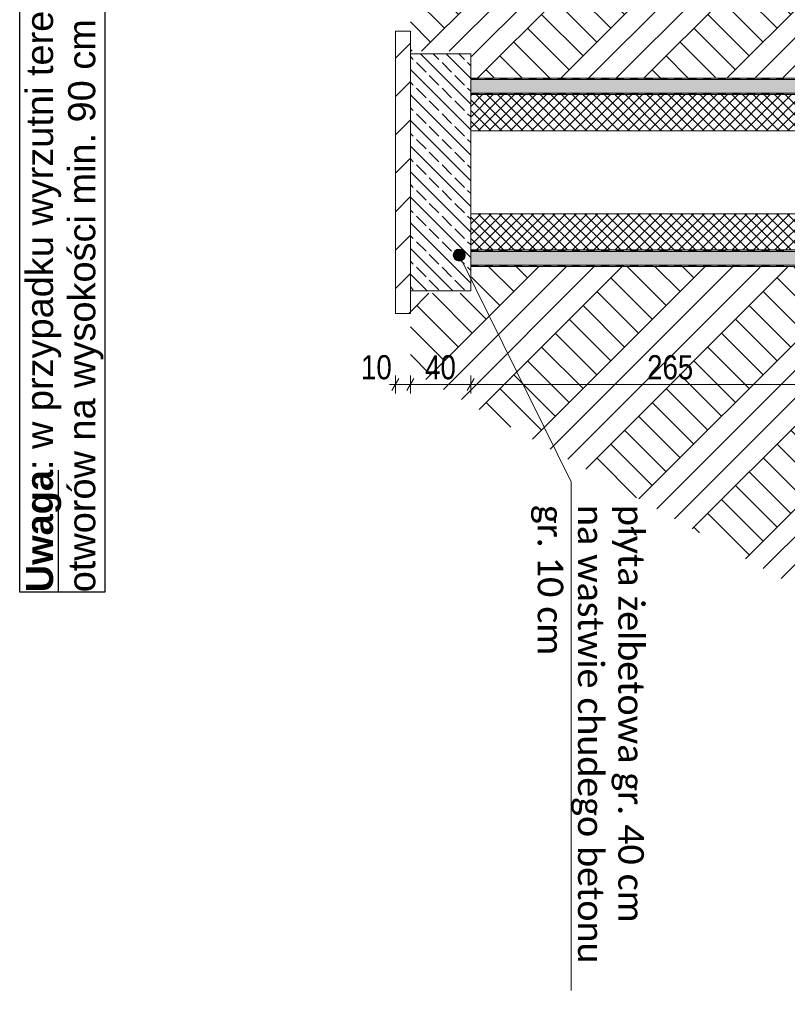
# Model space of a CAD drawing. Header units: centimetres. Extents: x 36226 to 898353716, y 11794 to 57421.
# Tile 1 of 14: x 36226 to 36736, y 56317 to 56970. Entities that reach past the tile are written whole.
import ezdxf

# ---------------------------------------------------------------- set-up
doc = ezdxf.new("R2010")
doc.units = ezdxf.units.CM
doc.header["$MEASUREMENT"] = 0
for name, color, linetype in [('499-Wymiary i opisy', 7, 'Continuous'), ('810-PZT', 7, 'Continuous'), ('__PROJEKTOWANE', 7, 'Continuous'), ('MF_KRESKOWANIE', 7, 'Continuous'), ('MF_SCIANY_KONSTR', 7, 'Continuous')]:
    doc.layers.add(name, color=color, linetype=linetype)
doc.styles.add('GENERATED_STYLE_3', font='txt')
doc.styles.add('GENERATED_STYLE_4', font='calibril.ttf')
doc.styles.add('GENERATED_STYLE_5', font='arial.ttf')
doc.dimstyles.new('GENERATED_STYLE__1', dxfattribs={"dimtxt": 16, "dimasz": 6.08, "dimexe": 0.18, "dimexo": 0.0625, "dimgap": 0.09, "dimtad": 1, "dimtih": 1, "dimtoh": 1, "dimdec": 0, "dimzin": 0, "dimdsep": 46, "dimtxsty": 'GENERATED_STYLE_3', "dimblk": 'ARROWHEAD_2', "dimblk1": 'ARROWHEAD_2', "dimblk2": 'ARROWHEAD_2', "dimcen": 0.09, "dimse1": 1, "dimse2": 1, "dimclrd": 7, "dimclre": 7, "dimclrt": 7, "dimadec": 0, "dimazin": 0, "dimtfac": 1, "dimtdec": 4, "dimtmove": 0, "dimatfit": 3, "dimfxl": 0, "dimtolj": 1, "dimtzin": 0, "dimarcsym": 0})
pattern_1 = [(45, (4868174.1653, 3898003.6053), (-3.535533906, 3.535533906), []), (135, (4868174.1653, 3898003.6053), (3.535533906, 3.535533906), [])]
pattern_2 = [(45, (4868174.165, 3898003.605), (-27.57716345, 27.57716345), []), (45, (4868164.97, 3898012.8), (-55.1543269, 55.1543269), []), (45, (4868155.78, 3898021.99), (-55.1543269, 55.1543269), []), (135, (4868146.588, 3898031.182), (9.192387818, 9.192387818), [38.99999857, -38.99999857])]
pattern_3 = [(90, (4868174.1653, 3898003.6053), (-5.1961524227, 0), [3, -6]), (90, (4868171.567, 3898008.1053), (-5.1961524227, 0), [3, -6]), (150, (4868174.1653, 3898006.6053), (2.5980762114, 4.5), [3, -6]), (150, (4868168.969, 3898006.6053), (2.5980762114, 4.5), [3, -6]), (210, (4868174.1653, 3898003.6053), (-2.5980762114, 4.5), [3, -6]), (210, (4868168.969, 3898003.6053), (-2.5980762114, 4.5), [3, -6])]

# ---------------------------------------------------------------- blocks, each defined once
blk = doc.blocks.new('*D24', base_point=(4868174.17, 3898003.61))
at = {"layer": '499-Wymiary i opisy', "color": 7, "linetype": 'Continuous', "lineweight": 13}
for p, q in [((36525.49, 56734.13), (36525.49, 56722.13)), ((36790.33, 56734.13), (36790.33, 56722.13)), ((36523.18, 56724.13), (36527.8, 56732.13)), ((36790.33, 56728.13), (36525.49, 56728.13)), ((36788.02, 56724.13), (36792.64, 56732.13))]:
    blk.add_line(p, q, dxfattribs=at)
at = {"layer": '499-Wymiary i opisy', "color": 7, "lineweight": 13, "insert": (36642.55, 56731.33), "char_height": 16, "attachment_point": 7, "style": 'GENERATED_STYLE_3'}
blk.add_mtext('\\A1;{\\pql;\\fArial Narrow|b0|i0|c238|p34;265}', dxfattribs=at)
blk = doc.blocks.new('ARROWHEAD_2')
at = {"color": 0, "linetype": 'Continuous', "lineweight": 0}
for p, q in [((0, 0), (-1, 0)), ((-0.38, -0.66), (0.38, 0.66))]:
    blk.add_line(p, q, dxfattribs=at)
blk = doc.blocks.new('*D25', base_point=(4868174.17, 3898003.61))
at = {"layer": '499-Wymiary i opisy', "color": 7, "linetype": 'Continuous', "lineweight": 13}
for p, q in [((36485.49, 56734.13), (36485.49, 56722.13)), ((36525.49, 56734.13), (36525.49, 56722.13)), ((36483.18, 56724.13), (36487.8, 56732.13)), ((36525.49, 56728.13), (36485.49, 56728.13)), ((36523.18, 56724.13), (36527.8, 56732.13))]:
    blk.add_line(p, q, dxfattribs=at)
at = {"layer": '499-Wymiary i opisy', "color": 7, "lineweight": 13, "insert": (36495.25, 56731.33), "char_height": 16, "attachment_point": 7, "style": 'GENERATED_STYLE_3'}
blk.add_mtext('\\A1;{\\pql;\\fArial Narrow|b0|i0|c238|p34;40}', dxfattribs=at)
blk = doc.blocks.new('*D26', base_point=(4868174.17, 3898003.61))
at = {"layer": '499-Wymiary i opisy', "color": 7, "linetype": 'Continuous', "lineweight": 13}
for p, q in [((36475.49, 56734.13), (36475.49, 56722.13)), ((36485.49, 56734.13), (36485.49, 56722.13)), ((36475.49, 56728.13), (36471.58, 56728.13)), ((36477.8, 56732.13), (36473.18, 56724.13)), ((36485.49, 56728.13), (36475.49, 56728.13)), ((36483.18, 56724.13), (36487.8, 56732.13))]:
    blk.add_line(p, q, dxfattribs=at)
at = {"layer": '499-Wymiary i opisy', "color": 7, "lineweight": 13, "insert": (36452.7, 56731.33), "char_height": 16, "attachment_point": 7, "style": 'GENERATED_STYLE_3'}
blk.add_mtext('\\A1;{\\pql;\\fArial Narrow|b0|i0|c238|p34;10}', dxfattribs=at)

msp = doc.modelspace()

# ---------------------------------------------------------------- hatches: boundary and pattern name
at = {"layer": '810-PZT', "linetype": 'Continuous', "lineweight": 13}
h = msp.add_hatch(dxfattribs=at)
h.set_pattern_fill('Grunt_0002', style=0, pattern_type=2)
h.set_pattern_definition(pattern_2)
h.paths.add_polyline_path([(36485.49, 56949.14), (36526.06, 56949.14), (36526.06, 56931.21), (36790.33, 56931.86), (36790.33, 57420.67), (36766.07, 57420.67), (36766.07, 57157.74), (36485.49, 57000.62)])
h = msp.add_hatch(dxfattribs=at)
h.set_pattern_fill('Thermal_Block_0002', style=0, pattern_type=2)
h.set_pattern_definition([(45, (4868174.165, 3898003.605), (-12.727921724, 12.727921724), [])])
h.paths.add_polyline_path([(36485.49, 56962.43), (36485.49, 56775.29), (36475.49, 56775.29), (36475.49, 56962.43)])
h = msp.add_hatch(dxfattribs=at)
h.set_pattern_fill('Grunt_0002', style=0, pattern_type=2)
h.set_pattern_definition(pattern_2)
h.paths.add_polyline_path([(36485.49, 56788.58), (36526.06, 56788.58), (36526.06, 56806.5), (36790.33, 56805.86), (36790.33, 56317.04), (36766.07, 56317.04), (36766.07, 56579.97), (36485.49, 56737.09)])
at = {"layer": '__PROJEKTOWANE', "linetype": 'Continuous', "lineweight": 0, "true_color": 0x000000}
msp.add_hatch(color=18, dxfattribs=at).paths.add_polyline_path([(36513.88, 56813.93), (36514.19, 56812.4), (36515.05, 56811.1), (36516.35, 56810.23), (36517.88, 56809.93), (36519.41, 56810.23), (36520.71, 56811.1), (36521.58, 56812.4), (36521.88, 56813.93), (36521.58, 56815.46), (36520.71, 56816.76), (36519.41, 56817.62), (36517.88, 56817.93), (36516.35, 56817.62), (36515.05, 56816.76), (36514.19, 56815.46)])
at = {"layer": 'MF_KRESKOWANIE', "linetype": 'Continuous', "lineweight": 13}
h = msp.add_hatch(dxfattribs=at)
h.set_pattern_fill('beton_zbrojony_0002', style=0, pattern_type=2)
h.set_pattern_definition([(315, (4868174.165, 3898003.605), (8.485281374, 8.485281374), []), (315, (4868178.408, 3898007.848), (8.485281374, 8.485281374), [9, -3])])
h.paths.add_polyline_path([(36485.49, 56790.29), (36525.49, 56790.29), (36525.49, 56947.43), (36485.49, 56947.43)])
for points in [[(36525.49, 56930.36), (36525.49, 56931.36), (36530.33, 56931.36), (36530.33, 56930.36)], [(36535.16, 56930.36), (36535.16, 56931.36), (36540, 56931.36), (36540, 56930.36)], [(36544.83, 56930.36), (36544.83, 56931.36), (36549.67, 56931.36), (36549.67, 56930.36)], [(36554.5, 56930.36), (36554.5, 56931.36), (36559.34, 56931.36), (36559.34, 56930.36)], [(36564.17, 56930.36), (36564.17, 56931.36), (36569.01, 56931.36), (36569.01, 56930.36)], [(36573.84, 56930.36), (36573.84, 56931.36), (36578.68, 56931.36), (36578.68, 56930.36)], [(36583.24, 56930.36), (36583.24, 56931.36), (36588.08, 56931.36), (36588.08, 56930.36)], [(36592.91, 56930.36), (36592.91, 56931.36), (36597.75, 56931.36), (36597.75, 56930.36)], [(36602.58, 56930.36), (36602.58, 56931.36), (36607.42, 56931.36), (36607.42, 56930.36)], [(36612.25, 56930.36), (36612.25, 56931.36), (36617.09, 56931.36), (36617.09, 56930.36)], [(36621.92, 56930.36), (36621.92, 56931.36), (36626.76, 56931.36), (36626.76, 56930.36)], [(36631.59, 56930.36), (36631.59, 56931.36), (36636.43, 56931.36), (36636.43, 56930.36)], [(36641.26, 56930.36), (36641.26, 56931.36), (36646.1, 56931.36), (36646.1, 56930.36)], [(36650.93, 56930.36), (36650.93, 56931.36), (36655.77, 56931.36), (36655.77, 56930.36)], [(36660.6, 56930.36), (36660.6, 56931.36), (36665.44, 56931.36), (36665.44, 56930.36)], [(36670.27, 56930.36), (36670.27, 56931.36), (36675.11, 56931.36), (36675.11, 56930.36)], [(36679.94, 56930.36), (36679.94, 56931.36), (36684.78, 56931.36), (36684.78, 56930.36)], [(36689.61, 56930.36), (36689.61, 56931.36), (36694.45, 56931.36), (36694.45, 56930.36)], [(36699.28, 56930.36), (36699.28, 56931.36), (36704.12, 56931.36), (36704.12, 56930.36)], [(36708.95, 56930.36), (36708.95, 56931.36), (36713.79, 56931.36), (36713.79, 56930.36)], [(36718.62, 56930.36), (36718.62, 56931.36), (36723.45, 56931.36), (36723.45, 56930.36)], [(36728.29, 56930.36), (36728.29, 56931.36), (36733.12, 56931.36), (36733.12, 56930.36)], [(36525.49, 56920.36), (36525.49, 56921.36), (36530.33, 56921.36), (36530.33, 56920.36)], [(36535.16, 56920.36), (36535.16, 56921.36), (36540, 56921.36), (36540, 56920.36)], [(36544.83, 56920.36), (36544.83, 56921.36), (36549.67, 56921.36), (36549.67, 56920.36)], [(36554.5, 56920.36), (36554.5, 56921.36), (36559.34, 56921.36), (36559.34, 56920.36)], [(36564.17, 56920.36), (36564.17, 56921.36), (36569.01, 56921.36), (36569.01, 56920.36)], [(36573.84, 56920.36), (36573.84, 56921.36), (36578.68, 56921.36), (36578.68, 56920.36)], [(36583.24, 56920.36), (36583.24, 56921.36), (36588.08, 56921.36), (36588.08, 56920.36)], [(36592.91, 56920.36), (36592.91, 56921.36), (36597.75, 56921.36), (36597.75, 56920.36)], [(36602.58, 56920.36), (36602.58, 56921.36), (36607.42, 56921.36), (36607.42, 56920.36)], [(36612.25, 56920.36), (36612.25, 56921.36), (36617.09, 56921.36), (36617.09, 56920.36)], [(36621.92, 56920.36), (36621.92, 56921.36), (36626.76, 56921.36), (36626.76, 56920.36)], [(36631.59, 56920.36), (36631.59, 56921.36), (36636.43, 56921.36), (36636.43, 56920.36)], [(36641.26, 56920.36), (36641.26, 56921.36), (36646.1, 56921.36), (36646.1, 56920.36)], [(36650.93, 56920.36), (36650.93, 56921.36), (36655.77, 56921.36), (36655.77, 56920.36)], [(36660.6, 56920.36), (36660.6, 56921.36), (36665.44, 56921.36), (36665.44, 56920.36)], [(36670.27, 56920.36), (36670.27, 56921.36), (36675.11, 56921.36), (36675.11, 56920.36)], [(36679.94, 56920.36), (36679.94, 56921.36), (36684.78, 56921.36), (36684.78, 56920.36)], [(36689.61, 56920.36), (36689.61, 56921.36), (36694.45, 56921.36), (36694.45, 56920.36)], [(36699.28, 56920.36), (36699.28, 56921.36), (36704.12, 56921.36), (36704.12, 56920.36)], [(36708.95, 56920.36), (36708.95, 56921.36), (36713.79, 56921.36), (36713.79, 56920.36)], [(36718.62, 56920.36), (36718.62, 56921.36), (36723.45, 56921.36), (36723.45, 56920.36)], [(36728.29, 56920.36), (36728.29, 56921.36), (36733.12, 56921.36), (36733.12, 56920.36)], [(36525.49, 56817.36), (36525.49, 56816.36), (36530.33, 56816.36), (36530.33, 56817.36)], [(36535.16, 56817.36), (36535.16, 56816.36), (36540, 56816.36), (36540, 56817.36)], [(36544.83, 56817.36), (36544.83, 56816.36), (36549.67, 56816.36), (36549.67, 56817.36)], [(36554.5, 56817.36), (36554.5, 56816.36), (36559.34, 56816.36), (36559.34, 56817.36)], [(36564.17, 56817.36), (36564.17, 56816.36), (36569.01, 56816.36), (36569.01, 56817.36)], [(36573.84, 56817.36), (36573.84, 56816.36), (36578.68, 56816.36), (36578.68, 56817.36)], [(36583.24, 56817.36), (36583.24, 56816.36), (36588.08, 56816.36), (36588.08, 56817.36)], [(36592.91, 56817.36), (36592.91, 56816.36), (36597.75, 56816.36), (36597.75, 56817.36)], [(36602.58, 56817.36), (36602.58, 56816.36), (36607.42, 56816.36), (36607.42, 56817.36)], [(36612.25, 56817.36), (36612.25, 56816.36), (36617.09, 56816.36), (36617.09, 56817.36)], [(36621.92, 56817.36), (36621.92, 56816.36), (36626.76, 56816.36), (36626.76, 56817.36)], [(36631.59, 56817.36), (36631.59, 56816.36), (36636.43, 56816.36), (36636.43, 56817.36)], [(36641.26, 56817.36), (36641.26, 56816.36), (36646.1, 56816.36), (36646.1, 56817.36)], [(36650.93, 56817.36), (36650.93, 56816.36), (36655.77, 56816.36), (36655.77, 56817.36)], [(36660.6, 56817.36), (36660.6, 56816.36), (36665.44, 56816.36), (36665.44, 56817.36)], [(36670.27, 56817.36), (36670.27, 56816.36), (36675.11, 56816.36), (36675.11, 56817.36)], [(36679.94, 56817.36), (36679.94, 56816.36), (36684.78, 56816.36), (36684.78, 56817.36)], [(36689.61, 56817.36), (36689.61, 56816.36), (36694.45, 56816.36), (36694.45, 56817.36)], [(36699.28, 56817.36), (36699.28, 56816.36), (36704.12, 56816.36), (36704.12, 56817.36)], [(36708.95, 56817.36), (36708.95, 56816.36), (36713.79, 56816.36), (36713.79, 56817.36)], [(36718.62, 56817.36), (36718.62, 56816.36), (36723.45, 56816.36), (36723.45, 56817.36)], [(36728.29, 56817.36), (36728.29, 56816.36), (36733.12, 56816.36), (36733.12, 56817.36)], [(36525.49, 56807.36), (36525.49, 56806.36), (36530.33, 56806.36), (36530.33, 56807.36)], [(36535.16, 56807.36), (36535.16, 56806.36), (36540, 56806.36), (36540, 56807.36)], [(36544.83, 56807.36), (36544.83, 56806.36), (36549.67, 56806.36), (36549.67, 56807.36)], [(36554.5, 56807.36), (36554.5, 56806.36), (36559.34, 56806.36), (36559.34, 56807.36)], [(36564.17, 56807.36), (36564.17, 56806.36), (36569.01, 56806.36), (36569.01, 56807.36)], [(36573.84, 56807.36), (36573.84, 56806.36), (36578.68, 56806.36), (36578.68, 56807.36)], [(36583.24, 56807.36), (36583.24, 56806.36), (36588.08, 56806.36), (36588.08, 56807.36)], [(36592.91, 56807.36), (36592.91, 56806.36), (36597.75, 56806.36), (36597.75, 56807.36)], [(36602.58, 56807.36), (36602.58, 56806.36), (36607.42, 56806.36), (36607.42, 56807.36)], [(36612.25, 56807.36), (36612.25, 56806.36), (36617.09, 56806.36), (36617.09, 56807.36)], [(36621.92, 56807.36), (36621.92, 56806.36), (36626.76, 56806.36), (36626.76, 56807.36)], [(36631.59, 56807.36), (36631.59, 56806.36), (36636.43, 56806.36), (36636.43, 56807.36)], [(36641.26, 56807.36), (36641.26, 56806.36), (36646.1, 56806.36), (36646.1, 56807.36)], [(36650.93, 56807.36), (36650.93, 56806.36), (36655.77, 56806.36), (36655.77, 56807.36)], [(36660.6, 56807.36), (36660.6, 56806.36), (36665.44, 56806.36), (36665.44, 56807.36)], [(36670.27, 56807.36), (36670.27, 56806.36), (36675.11, 56806.36), (36675.11, 56807.36)], [(36679.94, 56807.36), (36679.94, 56806.36), (36684.78, 56806.36), (36684.78, 56807.36)], [(36689.61, 56807.36), (36689.61, 56806.36), (36694.45, 56806.36), (36694.45, 56807.36)], [(36699.28, 56807.36), (36699.28, 56806.36), (36704.12, 56806.36), (36704.12, 56807.36)], [(36708.95, 56807.36), (36708.95, 56806.36), (36713.79, 56806.36), (36713.79, 56807.36)], [(36718.62, 56807.36), (36718.62, 56806.36), (36723.45, 56806.36), (36723.45, 56807.36)], [(36728.29, 56807.36), (36728.29, 56806.36), (36733.12, 56806.36), (36733.12, 56807.36)]]:
    msp.add_hatch(color=7, dxfattribs=at).paths.add_polyline_path(points)
h = msp.add_hatch(dxfattribs=at)
h.set_pattern_fill('Hexagonal_0002', style=0, pattern_type=2)
h.set_pattern_definition(pattern_3)
h.paths.add_polyline_path([(36525.49, 56920.36), (36525.49, 56930.36), (36695.33, 56930.36), (36995.33, 56930.36), (36995.33, 56920.36)])
h = msp.add_hatch(dxfattribs=at)
h.set_pattern_fill('Grid_5x5_Diagonal_0002', style=0, pattern_type=2)
h.set_pattern_definition(pattern_1)
h.paths.add_polyline_path([(36525.49, 56920.36), (36995.33, 56920.36), (36995.33, 56896.36), (36525.49, 56896.36)])
h = msp.add_hatch(dxfattribs=at)
h.set_pattern_fill('Grid_5x5_Diagonal_0002', style=0, pattern_type=2)
h.set_pattern_definition(pattern_1)
h.paths.add_polyline_path([(36525.49, 56817.36), (36995.33, 56817.36), (36995.33, 56841.36), (36525.49, 56841.36)])
h = msp.add_hatch(dxfattribs=at)
h.set_pattern_fill('Hexagonal_0002', style=0, pattern_type=2)
h.set_pattern_definition(pattern_3)
h.paths.add_polyline_path([(36525.49, 56817.36), (36525.49, 56807.36), (36695.33, 56807.36), (36995.33, 56807.36), (36995.33, 56817.36)])

# ---------------------------------------------------------------- linework, layer by layer
at = {"layer": '810-PZT', "color": 7, "linetype": 'Continuous', "lineweight": 13, "flags": 128}
msp.add_lwpolyline([(36485.49, 56962.43), (36485.49, 56775.29), (36475.49, 56775.29), (36475.49, 56962.43)], close=True, dxfattribs=at)
at = {"layer": '__PROJEKTOWANE', "color": 7, "linetype": 'Continuous', "lineweight": 13}
for q in [(36519.65, 56810.34), (36592.21, 56326.22)]:
    msp.add_line((36592.21, 56663.53), q, dxfattribs=at)
at = {"layer": '__PROJEKTOWANE', "color": 230, "linetype": 'Continuous', "lineweight": 25, "flags": 128}
msp.add_lwpolyline([(36226.22, 56590.33), (36226.22, 57345.2), (36282.79, 57345.2), (36282.79, 56590.33)], close=True, dxfattribs=at)
at = {"layer": '__PROJEKTOWANE', "color": 7, "linetype": 'Continuous', "lineweight": 13}
msp.add_circle((36517.88, 56813.93), 4, dxfattribs=at)
at = {"layer": 'MF_KRESKOWANIE', "color": 7, "linetype": 'Continuous', "lineweight": 13, "flags": 128}
for points in [[(36485.49, 56790.29), (36525.49, 56790.29), (36525.49, 56947.43), (36485.49, 56947.43)], [(36525.49, 56920.36), (36525.49, 56930.36), (36695.33, 56930.36), (36995.33, 56930.36), (36995.33, 56920.36)], [(36525.49, 56817.36), (36525.49, 56807.36), (36695.33, 56807.36), (36995.33, 56807.36), (36995.33, 56817.36)]]:
    msp.add_lwpolyline(points, close=True, dxfattribs=at)
at = {"layer": 'MF_KRESKOWANIE', "color": 150, "linetype": 'Continuous', "lineweight": 13, "flags": 128}
for points in [[(36525.49, 56930.36), (36525.49, 56931.36), (36530.33, 56931.36), (36530.33, 56930.36)], [(36535.16, 56930.36), (36535.16, 56931.36), (36540, 56931.36), (36540, 56930.36)], [(36544.83, 56930.36), (36544.83, 56931.36), (36549.67, 56931.36), (36549.67, 56930.36)], [(36554.5, 56930.36), (36554.5, 56931.36), (36559.34, 56931.36), (36559.34, 56930.36)], [(36564.17, 56930.36), (36564.17, 56931.36), (36569.01, 56931.36), (36569.01, 56930.36)], [(36573.84, 56930.36), (36573.84, 56931.36), (36578.68, 56931.36), (36578.68, 56930.36)], [(36583.24, 56930.36), (36583.24, 56931.36), (36588.08, 56931.36), (36588.08, 56930.36)], [(36592.91, 56930.36), (36592.91, 56931.36), (36597.75, 56931.36), (36597.75, 56930.36)], [(36602.58, 56930.36), (36602.58, 56931.36), (36607.42, 56931.36), (36607.42, 56930.36)], [(36612.25, 56930.36), (36612.25, 56931.36), (36617.09, 56931.36), (36617.09, 56930.36)], [(36621.92, 56930.36), (36621.92, 56931.36), (36626.76, 56931.36), (36626.76, 56930.36)], [(36631.59, 56930.36), (36631.59, 56931.36), (36636.43, 56931.36), (36636.43, 56930.36)], [(36641.26, 56930.36), (36641.26, 56931.36), (36646.1, 56931.36), (36646.1, 56930.36)], [(36650.93, 56930.36), (36650.93, 56931.36), (36655.77, 56931.36), (36655.77, 56930.36)], [(36660.6, 56930.36), (36660.6, 56931.36), (36665.44, 56931.36), (36665.44, 56930.36)], [(36670.27, 56930.36), (36670.27, 56931.36), (36675.11, 56931.36), (36675.11, 56930.36)], [(36679.94, 56930.36), (36679.94, 56931.36), (36684.78, 56931.36), (36684.78, 56930.36)], [(36689.61, 56930.36), (36689.61, 56931.36), (36694.45, 56931.36), (36694.45, 56930.36)], [(36699.28, 56930.36), (36699.28, 56931.36), (36704.12, 56931.36), (36704.12, 56930.36)], [(36708.95, 56930.36), (36708.95, 56931.36), (36713.79, 56931.36), (36713.79, 56930.36)], [(36718.62, 56930.36), (36718.62, 56931.36), (36723.45, 56931.36), (36723.45, 56930.36)], [(36728.29, 56930.36), (36728.29, 56931.36), (36733.12, 56931.36), (36733.12, 56930.36)], [(36525.49, 56920.36), (36525.49, 56921.36), (36530.33, 56921.36), (36530.33, 56920.36)], [(36525.49, 56920.36), (36995.33, 56920.36), (36995.33, 56896.36), (36525.49, 56896.36)], [(36535.16, 56920.36), (36535.16, 56921.36), (36540, 56921.36), (36540, 56920.36)], [(36544.83, 56920.36), (36544.83, 56921.36), (36549.67, 56921.36), (36549.67, 56920.36)], [(36554.5, 56920.36), (36554.5, 56921.36), (36559.34, 56921.36), (36559.34, 56920.36)], [(36564.17, 56920.36), (36564.17, 56921.36), (36569.01, 56921.36), (36569.01, 56920.36)], [(36573.84, 56920.36), (36573.84, 56921.36), (36578.68, 56921.36), (36578.68, 56920.36)], [(36583.24, 56920.36), (36583.24, 56921.36), (36588.08, 56921.36), (36588.08, 56920.36)], [(36592.91, 56920.36), (36592.91, 56921.36), (36597.75, 56921.36), (36597.75, 56920.36)], [(36602.58, 56920.36), (36602.58, 56921.36), (36607.42, 56921.36), (36607.42, 56920.36)], [(36612.25, 56920.36), (36612.25, 56921.36), (36617.09, 56921.36), (36617.09, 56920.36)], [(36621.92, 56920.36), (36621.92, 56921.36), (36626.76, 56921.36), (36626.76, 56920.36)], [(36631.59, 56920.36), (36631.59, 56921.36), (36636.43, 56921.36), (36636.43, 56920.36)], [(36641.26, 56920.36), (36641.26, 56921.36), (36646.1, 56921.36), (36646.1, 56920.36)], [(36650.93, 56920.36), (36650.93, 56921.36), (36655.77, 56921.36), (36655.77, 56920.36)], [(36660.6, 56920.36), (36660.6, 56921.36), (36665.44, 56921.36), (36665.44, 56920.36)], [(36670.27, 56920.36), (36670.27, 56921.36), (36675.11, 56921.36), (36675.11, 56920.36)], [(36679.94, 56920.36), (36679.94, 56921.36), (36684.78, 56921.36), (36684.78, 56920.36)], [(36689.61, 56920.36), (36689.61, 56921.36), (36694.45, 56921.36), (36694.45, 56920.36)], [(36699.28, 56920.36), (36699.28, 56921.36), (36704.12, 56921.36), (36704.12, 56920.36)], [(36708.95, 56920.36), (36708.95, 56921.36), (36713.79, 56921.36), (36713.79, 56920.36)], [(36718.62, 56920.36), (36718.62, 56921.36), (36723.45, 56921.36), (36723.45, 56920.36)], [(36728.29, 56920.36), (36728.29, 56921.36), (36733.12, 56921.36), (36733.12, 56920.36)], [(36525.49, 56817.36), (36995.33, 56817.36), (36995.33, 56841.36), (36525.49, 56841.36)], [(36525.49, 56817.36), (36525.49, 56816.36), (36530.33, 56816.36), (36530.33, 56817.36)], [(36535.16, 56817.36), (36535.16, 56816.36), (36540, 56816.36), (36540, 56817.36)], [(36544.83, 56817.36), (36544.83, 56816.36), (36549.67, 56816.36), (36549.67, 56817.36)], [(36554.5, 56817.36), (36554.5, 56816.36), (36559.34, 56816.36), (36559.34, 56817.36)], [(36564.17, 56817.36), (36564.17, 56816.36), (36569.01, 56816.36), (36569.01, 56817.36)], [(36573.84, 56817.36), (36573.84, 56816.36), (36578.68, 56816.36), (36578.68, 56817.36)], [(36583.24, 56817.36), (36583.24, 56816.36), (36588.08, 56816.36), (36588.08, 56817.36)], [(36592.91, 56817.36), (36592.91, 56816.36), (36597.75, 56816.36), (36597.75, 56817.36)], [(36602.58, 56817.36), (36602.58, 56816.36), (36607.42, 56816.36), (36607.42, 56817.36)], [(36612.25, 56817.36), (36612.25, 56816.36), (36617.09, 56816.36), (36617.09, 56817.36)], [(36621.92, 56817.36), (36621.92, 56816.36), (36626.76, 56816.36), (36626.76, 56817.36)], [(36631.59, 56817.36), (36631.59, 56816.36), (36636.43, 56816.36), (36636.43, 56817.36)], [(36641.26, 56817.36), (36641.26, 56816.36), (36646.1, 56816.36), (36646.1, 56817.36)], [(36650.93, 56817.36), (36650.93, 56816.36), (36655.77, 56816.36), (36655.77, 56817.36)], [(36660.6, 56817.36), (36660.6, 56816.36), (36665.44, 56816.36), (36665.44, 56817.36)], [(36670.27, 56817.36), (36670.27, 56816.36), (36675.11, 56816.36), (36675.11, 56817.36)], [(36679.94, 56817.36), (36679.94, 56816.36), (36684.78, 56816.36), (36684.78, 56817.36)], [(36689.61, 56817.36), (36689.61, 56816.36), (36694.45, 56816.36), (36694.45, 56817.36)], [(36699.28, 56817.36), (36699.28, 56816.36), (36704.12, 56816.36), (36704.12, 56817.36)], [(36708.95, 56817.36), (36708.95, 56816.36), (36713.79, 56816.36), (36713.79, 56817.36)], [(36718.62, 56817.36), (36718.62, 56816.36), (36723.45, 56816.36), (36723.45, 56817.36)], [(36728.29, 56817.36), (36728.29, 56816.36), (36733.12, 56816.36), (36733.12, 56817.36)], [(36525.49, 56807.36), (36525.49, 56806.36), (36530.33, 56806.36), (36530.33, 56807.36)], [(36535.16, 56807.36), (36535.16, 56806.36), (36540, 56806.36), (36540, 56807.36)], [(36544.83, 56807.36), (36544.83, 56806.36), (36549.67, 56806.36), (36549.67, 56807.36)], [(36554.5, 56807.36), (36554.5, 56806.36), (36559.34, 56806.36), (36559.34, 56807.36)], [(36564.17, 56807.36), (36564.17, 56806.36), (36569.01, 56806.36), (36569.01, 56807.36)], [(36573.84, 56807.36), (36573.84, 56806.36), (36578.68, 56806.36), (36578.68, 56807.36)], [(36583.24, 56807.36), (36583.24, 56806.36), (36588.08, 56806.36), (36588.08, 56807.36)], [(36592.91, 56807.36), (36592.91, 56806.36), (36597.75, 56806.36), (36597.75, 56807.36)], [(36602.58, 56807.36), (36602.58, 56806.36), (36607.42, 56806.36), (36607.42, 56807.36)], [(36612.25, 56807.36), (36612.25, 56806.36), (36617.09, 56806.36), (36617.09, 56807.36)], [(36621.92, 56807.36), (36621.92, 56806.36), (36626.76, 56806.36), (36626.76, 56807.36)], [(36631.59, 56807.36), (36631.59, 56806.36), (36636.43, 56806.36), (36636.43, 56807.36)], [(36641.26, 56807.36), (36641.26, 56806.36), (36646.1, 56806.36), (36646.1, 56807.36)], [(36650.93, 56807.36), (36650.93, 56806.36), (36655.77, 56806.36), (36655.77, 56807.36)], [(36660.6, 56807.36), (36660.6, 56806.36), (36665.44, 56806.36), (36665.44, 56807.36)], [(36670.27, 56807.36), (36670.27, 56806.36), (36675.11, 56806.36), (36675.11, 56807.36)], [(36679.94, 56807.36), (36679.94, 56806.36), (36684.78, 56806.36), (36684.78, 56807.36)], [(36689.61, 56807.36), (36689.61, 56806.36), (36694.45, 56806.36), (36694.45, 56807.36)], [(36699.28, 56807.36), (36699.28, 56806.36), (36704.12, 56806.36), (36704.12, 56807.36)], [(36708.95, 56807.36), (36708.95, 56806.36), (36713.79, 56806.36), (36713.79, 56807.36)], [(36718.62, 56807.36), (36718.62, 56806.36), (36723.45, 56806.36), (36723.45, 56807.36)], [(36728.29, 56807.36), (36728.29, 56806.36), (36733.12, 56806.36), (36733.12, 56807.36)]]:
    msp.add_lwpolyline(points, close=True, dxfattribs=at)
at = {"layer": 'MF_SCIANY_KONSTR', "color": 7, "linetype": 'Continuous', "lineweight": 13}
for p, q in [((36525.49, 56931.36), (36810.48, 56931.36)), ((36525.49, 56930.36), (36732.09, 56930.36)), ((36525.49, 56921.36), (36851.33, 56921.36)), ((36525.49, 56920.36), (36732.09, 56920.36)), ((36535.49, 56920.36), (36995.33, 56920.36)), ((36525.49, 56817.36), (36732.09, 56817.36)), ((36525.49, 56816.36), (36851.33, 56816.36)), ((36535.49, 56817.36), (36995.33, 56817.36)), ((36525.49, 56807.36), (36732.09, 56807.36)), ((36525.49, 56806.36), (36810.48, 56806.36))]:
    msp.add_line(p, q, dxfattribs=at)

# ---------------------------------------------------------------- texts
at = {"layer": '__PROJEKTOWANE', "color": 230, "linetype": 'Continuous', "lineweight": 25, "insert": (36230.34, 56590.33), "char_height": 18, "width": 754.876, "attachment_point": 1, "rotation": 90, "line_spacing_factor": 0.934447, "style": 'GENERATED_STYLE_5'}
msp.add_mtext('\\A1;{\\pql;\\fArial|b1|i0|c238|p38;\\L\\LUwaga\\fArial|b0|i0|c238|p38;\\l\\l: w przypadku wyrzutni terenowych spód projektowanych otworów na wysokości min. 90 cm ponad terenem}', dxfattribs=at)
at = {"layer": '__PROJEKTOWANE', "color": 7, "linetype": 'Continuous', "lineweight": 13, "insert": (36565.37, 56648.21), "char_height": 17, "attachment_point": 7, "rotation": 270, "line_spacing_factor": 0.943192, "style": 'GENERATED_STYLE_4'}
msp.add_mtext('\\A1;{\\pql;\\fCalibri Light|b0|i0|c238|p34;płyta żelbetowa gr. 40 cm\\P\\pql;\\fCalibri Light|b0|i0|c238|p34;na wastwie chudego betonu\\P\\pql;\\fCalibri Light|b0|i0|c238|p34;gr. 10 cm}', dxfattribs=at)

# ---------------------------------------------------------------- dimensions: what is measured, and where the dimension line sits
at = {"layer": '499-Wymiary i opisy', "color": 7, "linetype": 'Continuous', "lineweight": 13}
for base, p1, p2, picture, middle in [((36525.49, 56728.13), (36790.33, 56807.86), (36525.49, 56790.29), '*D24', (36660.85, 56739.33)), ((36475.49, 56728.13), (36485.49, 56790.29), (36475.49, 56775.29), '*D26', (36464.9, 56739.33)), ((36485.49, 56728.13), (36525.49, 56790.29), (36485.49, 56790.29), '*D25', (36507.45, 56739.33))]:
    dim = msp.add_linear_dim(base=base, p1=p1, p2=p2, angle=180, dimstyle='GENERATED_STYLE__1', dxfattribs=at)
    dim.commit()
    dim.dimension.update_dxf_attribs({"geometry": picture, "text_midpoint": middle, "dimtype": 160})

doc.saveas('drawing.dxf')
